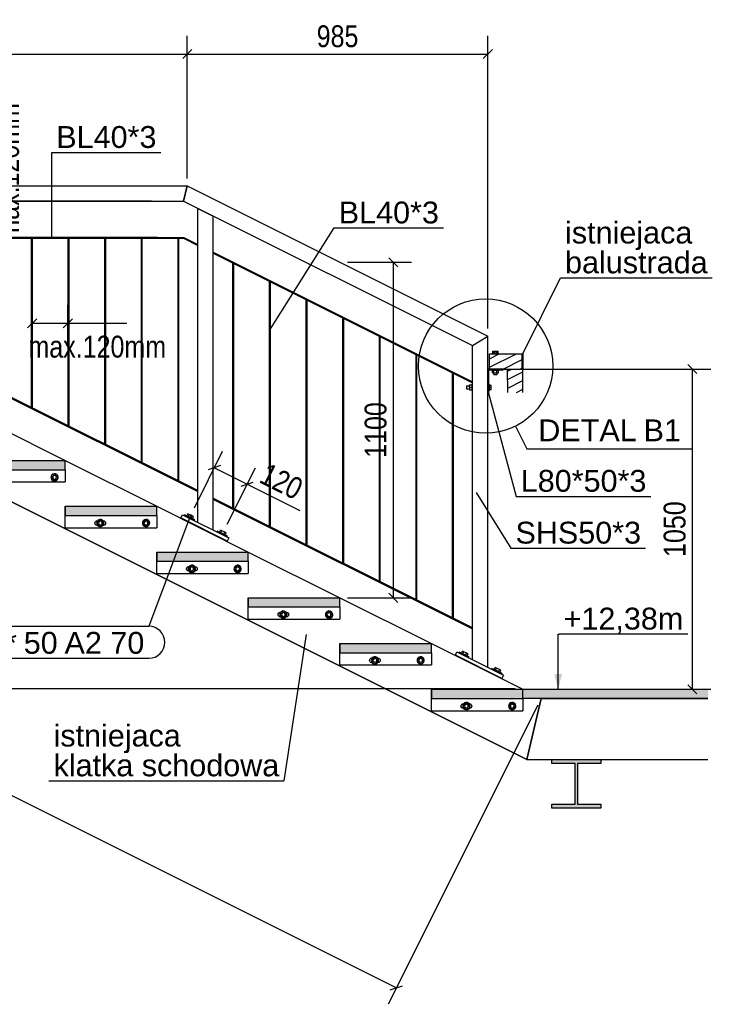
# Model space of a CAD drawing. Header units: millimetres. Extents: x 30 to 140409, y 21 to 10629.
# Tile 10 of 37: x 58888 to 61161, y 21 to 3249. Entities that reach past the tile are written whole.
import ezdxf

# ---------------------------------------------------------------- set-up
doc = ezdxf.new("R2010")
doc.units = ezdxf.units.MM
doc.styles.add('Arial', font='ARIAL.TTF', dxfattribs={"height": 0.2})
doc.styles.add('Arial Narrow', font='ARIALN.TTF', dxfattribs={"height": 0.2})

# ---------------------------------------------------------------- blocks, each defined once
blk = doc.blocks.new('Part-9333 - 9215')
at = {"color": 7}
for p, q in [((60550.3, 823.9), (60597.5, 1023.9)), ((60597.5, 1023.9), (61144.1, 1023.9)), ((60550.3, 823.9), (60632.6, 823.9)), ((60550.3, 823.9), (60632.6, 823.9)), ((60792.6, 823.9), (61144.1, 823.9)), ((60792.6, 823.9), (61144.1, 823.9))]:
    blk.add_line(p, q, dxfattribs=at)
blk = doc.blocks.new('Bolt-9357 - 9215')
at = {"color": 7}
for p, q in [((59002.5, 1759.9), (58993, 1754.4)), ((58993, 1754.4), (58993, 1743.5)), ((58993, 1743.5), (59002.5, 1738)), ((59012, 1754.4), (59002.5, 1759.9)), ((59002.5, 1738), (59012, 1743.5)), ((59012, 1743.5), (59012, 1754.4))]:
    blk.add_line(p, q, dxfattribs=at)
for radius, start, end in [(12, 120, 300), (12, 300, 120), (6, 120, 300), (6, 300, 120)]:
    blk.add_arc((59002.5, 1748.9), radius, start, end, dxfattribs=at)
blk = doc.blocks.new('Part-9229 - 9215')
blk.add_hatch(color=6).paths.add_polyline_path([(60632.6, 824), (60632.6, 811), (60708.6, 811), (60708.6, 677), (60632.6, 677), (60632.6, 664), (60792.6, 664), (60792.6, 677), (60716.6, 677), (60716.6, 811), (60792.6, 811), (60792.6, 824)])
at = {"color": 7}
for p, q in [((60632.6, 811), (60632.6, 824)), ((60632.6, 824), (60792.6, 824)), ((60708.6, 811), (60632.6, 811)), ((60708.6, 677), (60708.6, 811)), ((60792.6, 811), (60716.6, 811)), ((60716.6, 811), (60716.6, 677)), ((60792.6, 824), (60792.6, 811)), ((60632.6, 664), (60632.6, 677)), ((60632.6, 677), (60708.6, 677)), ((60792.6, 664), (60632.6, 664)), ((60716.6, 677), (60792.6, 677)), ((60792.6, 677), (60792.6, 664))]:
    blk.add_line(p, q, dxfattribs=at)
blk = doc.blocks.new('Part-9232 - 9215')
blk.add_hatch(color=6).paths.add_polyline_path([(61144.1, 1024), (61144.1, 1054), (60537.6, 1054), (60537.6, 1024)])
at = {"color": 7}
for p, q in [((60537.6, 1054), (61144.1, 1054)), ((60537.6, 1024), (60537.6, 1054)), ((61144.1, 1024), (60537.6, 1024))]:
    blk.add_line(p, q, dxfattribs=at)
blk = doc.blocks.new('Part-9332 - 9215')
at = {"color": 7}
for p, q in [((57269.2, 2554), (57297.5, 2673.9)), ((57297.5, 2673.9), (57537.4, 2554)), ((57537.5, 2553.9), (57837.4, 2404)), ((57262.1, 2523.9), (57262.1, 2524)), ((57250.3, 2473.9), (57252.7, 2483.9)), ((60550.3, 823.9), (57250.3, 2473.9)), ((57250.3, 2473.9), (60550.3, 823.9)), ((57837.5, 2403.9), (58137.4, 2254)), ((58137.5, 2253.9), (58437.4, 2104)), ((58437.5, 2103.9), (58737.4, 1954)), ((58737.5, 1953.9), (59037.4, 1804)), ((59037.5, 1803.9), (59337.4, 1654)), ((59337.5, 1653.9), (59637.4, 1504)), ((59637.5, 1503.9), (59937.4, 1354)), ((59937.5, 1353.9), (60237.4, 1204)), ((60237.5, 1203.9), (60537.4, 1054)), ((60537.5, 1053.9), (60537.6, 1053.9)), ((60597.5, 1023.9), (60550.3, 823.9)), ((60597.3, 1024), (60597.5, 1023.9))]:
    blk.add_line(p, q, dxfattribs=at)
blk = doc.blocks.new('Part-9335 - 9215')
blk.add_hatch(color=6).paths.add_polyline_path([(60237.5, 1054), (60237.5, 1024), (60537.5, 1024), (60537.5, 1054)])
at = {"color": 7}
for p, q in [((60237.5, 1053.9), (60237.5, 1054)), ((60237.5, 1054), (60237.5, 1024)), ((60237.5, 1054), (60537.5, 1054)), ((60237.5, 1023.9), (60237.5, 1053.9)), ((60237.5, 1053.9), (60237.5, 1053.9)), ((60537.5, 1024), (60537.5, 1054)), ((60237.5, 1023.9), (60237.5, 1024)), ((60237.5, 1024), (60537.5, 1024)), ((60537.5, 1023.9), (60537.5, 1024)), ((60537.5, 1023.9), (60537.5, 1024))]:
    blk.add_line(p, q, dxfattribs=at)
blk = doc.blocks.new('Part-9336 - 9215')
at = {"color": 7}
for p, q in [((60237.5, 983.9), (60237.5, 1023.9)), ((60237.5, 1023.9), (60237.5, 1023.9)), ((60237.5, 1023.9), (60537.5, 1023.9)), ((60537.5, 1023.9), (60537.5, 983.9)), ((60537.5, 1023.9), (60537.5, 1023.9)), ((60237.5, 983.9), (60237.5, 983.9)), ((60237.5, 983.9), (60537.5, 983.9)), ((60537.5, 983.9), (60537.5, 983.9))]:
    blk.add_line(p, q, dxfattribs=at)
blk = doc.blocks.new('Bolt-9337 - 9215')
at = {"color": 7}
for p, q in [((60502.5, 1009.9), (60493, 1004.4)), ((60493, 1004.4), (60493, 993.5)), ((60512, 1004.4), (60502.5, 1009.9)), ((60512, 993.5), (60512, 1004.4)), ((60493, 993.5), (60502.5, 988)), ((60502.5, 988), (60512, 993.5))]:
    blk.add_line(p, q, dxfattribs=at)
for radius, start, end in [(12, 120, 300), (12, 300, 120), (6, 120, 300), (6, 300, 120)]:
    blk.add_arc((60502.5, 998.9), radius, start, end, dxfattribs=at)
blk = doc.blocks.new('Bolt-9338 - 9215')
at = {"color": 7}
for p, q in [((60335, 998.9), (60335.6, 1001.8)), ((60335.6, 1001.8), (60337.2, 1004.2)), ((60337.2, 1004.2), (60339.6, 1005.9)), ((60339.6, 1005.9), (60342.5, 1006.4)), ((60342.5, 1006.4), (60343.6, 1006.4)), ((60352.5, 1009.9), (60343, 1004.4)), ((60343, 1004.4), (60343, 993.5)), ((60362, 1004.4), (60352.5, 1009.9)), ((60361.4, 1006.4), (60362.5, 1006.4)), ((60362, 993.5), (60362, 1004.4)), ((60362.5, 1006.4), (60365.4, 1005.9)), ((60365.4, 1005.9), (60367.8, 1004.2)), ((60367.8, 1004.2), (60369.4, 1001.8)), ((60369.4, 1001.8), (60370, 998.9)), ((60335.6, 996.1), (60335, 998.9)), ((60337.2, 993.6), (60335.6, 996.1)), ((60339.6, 992), (60337.2, 993.6)), ((60342.5, 991.4), (60339.6, 992)), ((60343.6, 991.4), (60342.5, 991.4)), ((60343, 993.5), (60352.5, 988)), ((60352.5, 988), (60362, 993.5)), ((60362.5, 991.4), (60361.4, 991.4)), ((60365.4, 992), (60362.5, 991.4)), ((60367.8, 993.6), (60365.4, 992)), ((60369.4, 996.1), (60367.8, 993.6)), ((60370, 998.9), (60369.4, 996.1))]:
    blk.add_line(p, q, dxfattribs=at)
for radius, start, end in [(12, 120, 300), (12, 300, 120), (6, 120, 300), (6, 300, 120)]:
    blk.add_arc((60352.5, 998.9), radius, start, end, dxfattribs=at)
blk = doc.blocks.new('Part-9339 - 9215')
blk.add_hatch(color=6).paths.add_polyline_path([(59937.5, 1204), (59937.5, 1174), (60237.5, 1174), (60237.5, 1204)])
at = {"color": 7}
for p, q in [((59937.5, 1203.9), (59937.5, 1204)), ((59937.5, 1204), (59937.5, 1174)), ((59937.5, 1204), (60237.5, 1204)), ((59937.5, 1173.9), (59937.5, 1203.9)), ((59937.5, 1203.9), (59937.5, 1203.9)), ((60237.5, 1174), (60237.5, 1204)), ((59937.5, 1173.9), (59937.5, 1174)), ((59937.5, 1174), (60237.5, 1174)), ((60237.5, 1173.9), (60237.5, 1174)), ((60237.5, 1173.9), (60237.5, 1174))]:
    blk.add_line(p, q, dxfattribs=at)
blk = doc.blocks.new('Part-9340 - 9215')
at = {"color": 7}
for p, q in [((59937.5, 1133.9), (59937.5, 1173.9)), ((59937.5, 1173.9), (59937.5, 1173.9)), ((59937.5, 1173.9), (60237.5, 1173.9)), ((60237.5, 1173.9), (60237.5, 1133.9)), ((60237.5, 1173.9), (60237.5, 1173.9)), ((59937.5, 1133.9), (59937.5, 1133.9)), ((59937.5, 1133.9), (60237.5, 1133.9)), ((60237.5, 1133.9), (60237.5, 1133.9))]:
    blk.add_line(p, q, dxfattribs=at)
blk = doc.blocks.new('Bolt-9341 - 9215')
at = {"color": 7}
for p, q in [((60202.5, 1159.9), (60193, 1154.4)), ((60193, 1154.4), (60193, 1143.5)), ((60193, 1143.5), (60202.5, 1138)), ((60212, 1154.4), (60202.5, 1159.9)), ((60202.5, 1138), (60212, 1143.5)), ((60212, 1143.5), (60212, 1154.4))]:
    blk.add_line(p, q, dxfattribs=at)
for radius, start, end in [(12, 120, 300), (12, 300, 120), (6, 120, 300), (6, 300, 120)]:
    blk.add_arc((60202.5, 1148.9), radius, start, end, dxfattribs=at)
blk = doc.blocks.new('Bolt-9342 - 9215')
at = {"color": 7}
for p, q in [((60035, 1148.9), (60035.6, 1151.8)), ((60035.6, 1146.1), (60035, 1148.9)), ((60035.6, 1151.8), (60037.2, 1154.2)), ((60037.2, 1143.6), (60035.6, 1146.1)), ((60037.2, 1154.2), (60039.6, 1155.9)), ((60039.6, 1142), (60037.2, 1143.6)), ((60039.6, 1155.9), (60042.5, 1156.4)), ((60042.5, 1141.4), (60039.6, 1142)), ((60042.5, 1156.4), (60043.6, 1156.4)), ((60043.6, 1141.4), (60042.5, 1141.4)), ((60052.5, 1159.9), (60043, 1154.4)), ((60043, 1154.4), (60043, 1143.5)), ((60043, 1143.5), (60052.5, 1138)), ((60062, 1154.4), (60052.5, 1159.9)), ((60052.5, 1138), (60062, 1143.5)), ((60061.4, 1156.4), (60062.5, 1156.4)), ((60062.5, 1141.4), (60061.4, 1141.4)), ((60062, 1143.5), (60062, 1154.4)), ((60062.5, 1156.4), (60065.4, 1155.9)), ((60065.4, 1142), (60062.5, 1141.4)), ((60065.4, 1155.9), (60067.8, 1154.2)), ((60067.8, 1143.6), (60065.4, 1142)), ((60067.8, 1154.2), (60069.4, 1151.8)), ((60069.4, 1146.1), (60067.8, 1143.6)), ((60069.4, 1151.8), (60070, 1148.9)), ((60070, 1148.9), (60069.4, 1146.1))]:
    blk.add_line(p, q, dxfattribs=at)
for radius, start, end in [(12, 120, 300), (12, 300, 120), (6, 120, 300), (6, 300, 120)]:
    blk.add_arc((60052.5, 1148.9), radius, start, end, dxfattribs=at)
blk = doc.blocks.new('Part-9343 - 9215')
blk.add_hatch(color=6).paths.add_polyline_path([(59637.5, 1354), (59637.5, 1324), (59937.5, 1324), (59937.5, 1354)])
at = {"color": 7}
for p, q in [((59637.5, 1353.9), (59637.5, 1354)), ((59637.5, 1354), (59637.5, 1324)), ((59637.5, 1354), (59937.5, 1354)), ((59637.5, 1323.9), (59637.5, 1353.9)), ((59637.5, 1353.9), (59637.5, 1353.9)), ((59637.5, 1323.9), (59637.5, 1324)), ((59637.5, 1324), (59937.5, 1324)), ((59937.5, 1324), (59937.5, 1354)), ((59937.5, 1323.9), (59937.5, 1324)), ((59937.5, 1323.9), (59937.5, 1324))]:
    blk.add_line(p, q, dxfattribs=at)
blk = doc.blocks.new('Part-9344 - 9215')
at = {"color": 7}
for p, q in [((59637.5, 1283.9), (59637.5, 1323.9)), ((59637.5, 1323.9), (59637.5, 1323.9)), ((59637.5, 1323.9), (59937.5, 1323.9)), ((59937.5, 1323.9), (59937.5, 1283.9)), ((59937.5, 1323.9), (59937.5, 1323.9)), ((59637.5, 1283.9), (59637.5, 1283.9)), ((59637.5, 1283.9), (59937.5, 1283.9)), ((59937.5, 1283.9), (59937.5, 1283.9))]:
    blk.add_line(p, q, dxfattribs=at)
blk = doc.blocks.new('Bolt-9345 - 9215')
at = {"color": 7}
for p, q in [((59902.5, 1309.9), (59893, 1304.4)), ((59893, 1304.4), (59893, 1293.5)), ((59893, 1293.5), (59902.5, 1288)), ((59912, 1304.4), (59902.5, 1309.9)), ((59902.5, 1288), (59912, 1293.5)), ((59912, 1293.5), (59912, 1304.4))]:
    blk.add_line(p, q, dxfattribs=at)
for radius, start, end in [(12, 120, 300), (12, 300, 120), (6, 120, 300), (6, 300, 120)]:
    blk.add_arc((59902.5, 1298.9), radius, start, end, dxfattribs=at)
blk = doc.blocks.new('Bolt-9346 - 9215')
at = {"color": 7}
for p, q in [((59735, 1298.9), (59735.6, 1301.8)), ((59735.6, 1296.1), (59735, 1298.9)), ((59735.6, 1301.8), (59737.2, 1304.2)), ((59737.2, 1293.6), (59735.6, 1296.1)), ((59737.2, 1304.2), (59739.6, 1305.9)), ((59739.6, 1292), (59737.2, 1293.6)), ((59739.6, 1305.9), (59742.5, 1306.4)), ((59742.5, 1291.4), (59739.6, 1292)), ((59742.5, 1306.4), (59743.6, 1306.4)), ((59743.6, 1291.4), (59742.5, 1291.4)), ((59752.5, 1309.9), (59743, 1304.4)), ((59743, 1304.4), (59743, 1293.5)), ((59743, 1293.5), (59752.5, 1288)), ((59762, 1304.4), (59752.5, 1309.9)), ((59752.5, 1288), (59762, 1293.5)), ((59761.4, 1306.4), (59762.5, 1306.4)), ((59762.5, 1291.4), (59761.4, 1291.4)), ((59762, 1293.5), (59762, 1304.4)), ((59762.5, 1306.4), (59765.4, 1305.9)), ((59765.4, 1292), (59762.5, 1291.4)), ((59765.4, 1305.9), (59767.8, 1304.2)), ((59767.8, 1293.6), (59765.4, 1292)), ((59767.8, 1304.2), (59769.4, 1301.8)), ((59769.4, 1296.1), (59767.8, 1293.6)), ((59769.4, 1301.8), (59770, 1298.9)), ((59770, 1298.9), (59769.4, 1296.1))]:
    blk.add_line(p, q, dxfattribs=at)
for radius, start, end in [(12, 120, 300), (12, 300, 120), (6, 120, 300), (6, 300, 120)]:
    blk.add_arc((59752.5, 1298.9), radius, start, end, dxfattribs=at)
blk = doc.blocks.new('Part-9347 - 9215')
blk.add_hatch(color=6).paths.add_polyline_path([(59337.5, 1504), (59337.5, 1474), (59637.5, 1474), (59637.5, 1504)])
at = {"color": 7}
for p, q in [((59337.5, 1503.9), (59337.5, 1504)), ((59337.5, 1504), (59337.5, 1474)), ((59337.5, 1504), (59637.5, 1504)), ((59337.5, 1473.9), (59337.5, 1503.9)), ((59337.5, 1503.9), (59337.5, 1503.9)), ((59637.5, 1474), (59637.5, 1504)), ((59337.5, 1473.9), (59337.5, 1474)), ((59337.5, 1474), (59637.5, 1474)), ((59637.5, 1473.9), (59637.5, 1474)), ((59637.5, 1473.9), (59637.5, 1474))]:
    blk.add_line(p, q, dxfattribs=at)
blk = doc.blocks.new('Part-9348 - 9215')
at = {"color": 7}
for p, q in [((59337.5, 1433.9), (59337.5, 1473.9)), ((59337.5, 1473.9), (59337.5, 1473.9)), ((59337.5, 1473.9), (59637.5, 1473.9)), ((59637.5, 1473.9), (59637.5, 1433.9)), ((59637.5, 1473.9), (59637.5, 1473.9)), ((59337.5, 1433.9), (59337.5, 1433.9)), ((59337.5, 1433.9), (59637.5, 1433.9)), ((59637.5, 1433.9), (59637.5, 1433.9))]:
    blk.add_line(p, q, dxfattribs=at)
blk = doc.blocks.new('Bolt-9349 - 9215')
at = {"color": 7}
for p, q in [((59602.5, 1459.9), (59593, 1454.4)), ((59593, 1454.4), (59593, 1443.5)), ((59612, 1454.4), (59602.5, 1459.9)), ((59612, 1443.5), (59612, 1454.4)), ((59593, 1443.5), (59602.5, 1438)), ((59602.5, 1438), (59612, 1443.5))]:
    blk.add_line(p, q, dxfattribs=at)
for radius, start, end in [(12, 120, 300), (12, 300, 120), (6, 120, 300), (6, 300, 120)]:
    blk.add_arc((59602.5, 1448.9), radius, start, end, dxfattribs=at)
blk = doc.blocks.new('Bolt-9350 - 9215')
at = {"color": 7}
for p, q in [((59435.6, 1451.8), (59437.2, 1454.2)), ((59437.2, 1454.2), (59439.6, 1455.9)), ((59439.6, 1455.9), (59442.5, 1456.4)), ((59442.5, 1456.4), (59443.6, 1456.4)), ((59452.5, 1459.9), (59443, 1454.4)), ((59443, 1454.4), (59443, 1443.5)), ((59462, 1454.4), (59452.5, 1459.9)), ((59461.4, 1456.4), (59462.5, 1456.4)), ((59462, 1443.5), (59462, 1454.4)), ((59462.5, 1456.4), (59465.4, 1455.9)), ((59465.4, 1455.9), (59467.8, 1454.2)), ((59467.8, 1454.2), (59469.4, 1451.8)), ((59435, 1448.9), (59435.6, 1451.8)), ((59435.6, 1446.1), (59435, 1448.9)), ((59437.2, 1443.6), (59435.6, 1446.1)), ((59439.6, 1442), (59437.2, 1443.6)), ((59442.5, 1441.4), (59439.6, 1442)), ((59443.6, 1441.4), (59442.5, 1441.4)), ((59443, 1443.5), (59452.5, 1438)), ((59452.5, 1438), (59462, 1443.5)), ((59462.5, 1441.4), (59461.4, 1441.4)), ((59465.4, 1442), (59462.5, 1441.4)), ((59467.8, 1443.6), (59465.4, 1442)), ((59469.4, 1446.1), (59467.8, 1443.6)), ((59469.4, 1451.8), (59470, 1448.9)), ((59470, 1448.9), (59469.4, 1446.1))]:
    blk.add_line(p, q, dxfattribs=at)
for radius, start, end in [(12, 120, 300), (12, 300, 120), (6, 120, 300), (6, 300, 120)]:
    blk.add_arc((59452.5, 1448.9), radius, start, end, dxfattribs=at)
blk = doc.blocks.new('Part-9351 - 9215')
blk.add_hatch(color=6).paths.add_polyline_path([(59037.5, 1654), (59037.5, 1624), (59337.5, 1624), (59337.5, 1654)])
at = {"color": 7}
for p, q in [((59037.5, 1653.9), (59037.5, 1654)), ((59037.5, 1654), (59037.5, 1624)), ((59037.5, 1654), (59337.5, 1654)), ((59037.5, 1623.9), (59037.5, 1653.9)), ((59037.5, 1653.9), (59037.5, 1653.9)), ((59337.5, 1624), (59337.5, 1654)), ((59037.5, 1623.9), (59037.5, 1624)), ((59037.5, 1624), (59337.5, 1624)), ((59337.5, 1623.9), (59337.5, 1624)), ((59337.5, 1623.9), (59337.5, 1624))]:
    blk.add_line(p, q, dxfattribs=at)
blk = doc.blocks.new('Part-9352 - 9215')
at = {"color": 7}
for p, q in [((59037.5, 1583.9), (59037.5, 1623.9)), ((59037.5, 1623.9), (59037.5, 1623.9)), ((59037.5, 1623.9), (59337.5, 1623.9)), ((59337.5, 1623.9), (59337.5, 1583.9)), ((59337.5, 1623.9), (59337.5, 1623.9)), ((59037.5, 1583.9), (59037.5, 1583.9)), ((59037.5, 1583.9), (59337.5, 1583.9)), ((59337.5, 1583.9), (59337.5, 1583.9))]:
    blk.add_line(p, q, dxfattribs=at)
blk = doc.blocks.new('Bolt-9353 - 9215')
at = {"color": 7}
for p, q in [((59302.5, 1609.9), (59293, 1604.4)), ((59293, 1604.4), (59293, 1593.5)), ((59293, 1593.5), (59302.5, 1588)), ((59312, 1604.4), (59302.5, 1609.9)), ((59302.5, 1588), (59312, 1593.5)), ((59312, 1593.5), (59312, 1604.4))]:
    blk.add_line(p, q, dxfattribs=at)
for radius, start, end in [(12, 120, 300), (12, 300, 120), (6, 120, 300), (6, 300, 120)]:
    blk.add_arc((59302.5, 1598.9), radius, start, end, dxfattribs=at)
blk = doc.blocks.new('Bolt-9354 - 9215')
at = {"color": 7}
for p, q in [((59135, 1598.9), (59135.6, 1601.8)), ((59135.6, 1596.1), (59135, 1598.9)), ((59135.6, 1601.8), (59137.2, 1604.2)), ((59137.2, 1593.6), (59135.6, 1596.1)), ((59137.2, 1604.2), (59139.6, 1605.9)), ((59139.6, 1592), (59137.2, 1593.6)), ((59139.6, 1605.9), (59142.5, 1606.4)), ((59142.5, 1591.4), (59139.6, 1592)), ((59142.5, 1606.4), (59143.6, 1606.4)), ((59143.6, 1591.4), (59142.5, 1591.4)), ((59152.5, 1609.9), (59143, 1604.4)), ((59143, 1604.4), (59143, 1593.5)), ((59143, 1593.5), (59152.5, 1588)), ((59162, 1604.4), (59152.5, 1609.9)), ((59152.5, 1588), (59162, 1593.5)), ((59161.4, 1606.4), (59162.5, 1606.4)), ((59162.5, 1591.4), (59161.4, 1591.4)), ((59162, 1593.5), (59162, 1604.4)), ((59162.5, 1606.4), (59165.4, 1605.9)), ((59165.4, 1592), (59162.5, 1591.4)), ((59165.4, 1605.9), (59167.8, 1604.2)), ((59167.8, 1593.6), (59165.4, 1592)), ((59167.8, 1604.2), (59169.4, 1601.8)), ((59169.4, 1596.1), (59167.8, 1593.6)), ((59169.4, 1601.8), (59170, 1598.9)), ((59170, 1598.9), (59169.4, 1596.1))]:
    blk.add_line(p, q, dxfattribs=at)
for radius, start, end in [(12, 120, 300), (12, 300, 120), (6, 120, 300), (6, 300, 120)]:
    blk.add_arc((59152.5, 1598.9), radius, start, end, dxfattribs=at)
blk = doc.blocks.new('Part-9355 - 9215')
blk.add_hatch(color=6).paths.add_polyline_path([(58737.5, 1804), (58737.5, 1774), (59037.5, 1774), (59037.5, 1804)])
at = {"color": 7}
for p, q in [((58737.5, 1803.9), (58737.5, 1804)), ((58737.5, 1804), (58737.5, 1774)), ((58737.5, 1804), (59037.5, 1804)), ((58737.5, 1773.9), (58737.5, 1803.9)), ((58737.5, 1803.9), (58737.5, 1803.9)), ((59037.5, 1774), (59037.5, 1804)), ((58737.5, 1773.9), (58737.5, 1774)), ((58737.5, 1774), (59037.5, 1774)), ((59037.5, 1773.9), (59037.5, 1774)), ((59037.5, 1773.9), (59037.5, 1774))]:
    blk.add_line(p, q, dxfattribs=at)
blk = doc.blocks.new('Part-9356 - 9215')
at = {"color": 7}
for p, q in [((58737.5, 1733.9), (58737.5, 1773.9)), ((58737.5, 1773.9), (58737.5, 1773.9)), ((58737.5, 1773.9), (59037.5, 1773.9)), ((59037.5, 1773.9), (59037.5, 1733.9)), ((59037.5, 1773.9), (59037.5, 1773.9)), ((58737.5, 1733.9), (58737.5, 1733.9)), ((58737.5, 1733.9), (59037.5, 1733.9)), ((59037.5, 1733.9), (59037.5, 1733.9))]:
    blk.add_line(p, q, dxfattribs=at)
blk = doc.blocks.new('Part-9508 - 9215')
at = {"color": 7}
for p, q in [((60422.6, 2104), (60422.6, 2104)), ((60472.6, 2104), (60422.6, 2104)), ((60422.6, 2024), (60422.6, 2104)), ((60425.6, 2101), (60425.6, 2101)), ((60425.6, 2101), (60472.6, 2101)), ((60425.6, 2024), (60425.6, 2101)), ((60472.6, 2104.1), (60472.6, 2104)), ((60472.6, 2101), (60472.6, 2104)), ((60472.6, 2101.1), (60472.6, 2101)), ((60422.6, 2024), (60422.6, 2024)), ((60422.6, 2024), (60425.6, 2024)), ((60425.6, 2024), (60425.6, 2024))]:
    blk.add_line(p, q, dxfattribs=at)
blk = doc.blocks.new('Part-9379 - 9215')
at = {"color": 7}
for p, q in [((57382.6, 2704), (57382.6, 2654)), ((57382.6, 2704), (59437.5, 2704)), ((59437.5, 2704), (59425.7, 2654)), ((57382.6, 2654), (59425.7, 2654))]:
    blk.add_line(p, q, dxfattribs=at)
blk = doc.blocks.new('Part-9382 - 9215')
at = {"color": 7}
for p, q in [((59472.6, 1600.9), (59472.6, 2630.6)), ((59472.6, 2630.6), (59522.6, 2605.6)), ((59522.6, 1575.9), (59522.6, 2605.6))]:
    blk.add_line(p, q, dxfattribs=at)
blk = doc.blocks.new('Part-9383 - 9215')
at = {"color": 7}
for p, q in [((60372.6, 2180.6), (60422.6, 2211.5)), ((60422.6, 1125.9), (60422.6, 2211.5)), ((60372.6, 1150.9), (60372.6, 2180.6))]:
    blk.add_line(p, q, dxfattribs=at)
blk = doc.blocks.new('Part-9384 - 9215')
at = {"color": 7}
for p, q in [((59425.7, 2654), (59437.5, 2704)), ((59437.5, 2704), (60422.6, 2211.5)), ((59425.7, 2654), (60372.6, 2180.6)), ((60372.6, 2180.6), (60422.6, 2211.5))]:
    blk.add_line(p, q, dxfattribs=at)
blk = doc.blocks.new('Part-9386 - 9215')
at = {"color": 7}
for p, q in [((58623.1, 2130), (58623.1, 2126.6)), ((59472.1, 1705.5), (58623.1, 2130)), ((58623.1, 2126.6), (59472.1, 1702.1)), ((59472.1, 1702.1), (59472.1, 1705.5))]:
    blk.add_line(p, q, dxfattribs=at)
blk = doc.blocks.new('Bolt-9516 - 9215')
at = {"color": 7}
for p, q in [((60352.6, 2049), (60352.6, 2048.4)), ((60352.6, 2049), (60362.6, 2049)), ((60352.6, 2048.4), (60352.6, 2046.5)), ((60352.6, 2046.5), (60352.6, 2044)), ((60352.6, 2044), (60352.6, 2041.5)), ((60352.6, 2041.5), (60352.6, 2039.7)), ((60352.6, 2039.7), (60352.6, 2039)), ((60352.6, 2039), (60362.6, 2039)), ((60362.6, 2044), (60362.6, 2052.5)), ((60362.6, 2052.5), (60370.6, 2052.5)), ((60362.6, 2044), (60362.6, 2035.5)), ((60362.6, 2044), (60370.6, 2044)), ((60362.6, 2035.5), (60370.6, 2035.5)), ((60370.6, 2054), (60370.6, 2052.7)), ((60370.6, 2054), (60372.6, 2054)), ((60370.6, 2052.7), (60370.6, 2049)), ((60370.6, 2049), (60370.6, 2044)), ((60370.6, 2044), (60370.6, 2039)), ((60370.6, 2039), (60370.6, 2035.4)), ((60370.6, 2035.4), (60370.6, 2034)), ((60370.6, 2034), (60372.6, 2034)), ((60425.6, 2054), (60427.6, 2054)), ((60425.6, 2034), (60427.6, 2034)), ((60427.6, 2052.7), (60427.6, 2054)), ((60427.6, 2049), (60427.6, 2052.7)), ((60427.6, 2051.5), (60434, 2051.5)), ((60427.6, 2044), (60427.6, 2049)), ((60427.6, 2039), (60427.6, 2044)), ((60427.6, 2044), (60434, 2044)), ((60427.6, 2035.4), (60427.6, 2039)), ((60427.6, 2036.5), (60434, 2036.5)), ((60427.6, 2034), (60427.6, 2035.4)), ((60434, 2044), (60434, 2051.5)), ((60434, 2036.5), (60434, 2044))]:
    blk.add_line(p, q, dxfattribs=at)
blk = doc.blocks.new('Part-9387 - 9215')
at = {"color": 7}
for p, q in [((59523.1, 1680), (59523.1, 1676.6)), ((60372.1, 1255.5), (59523.1, 1680)), ((59523.1, 1676.6), (60372.1, 1252.1)), ((60372.1, 1252.1), (60372.1, 1255.5))]:
    blk.add_line(p, q, dxfattribs=at)
blk = doc.blocks.new('Part-9510 - 9215')
at = {"color": 96}
for p, q in [((60535.6, 2154), (60535.6, 2154)), ((60535.6, 2104), (60535.6, 2154)), ((60535.6, 2154), (60537.6, 2154)), ((60537.6, 2154), (60537.6, 2154)), ((60537.6, 2104), (60537.6, 2154)), ((60535.6, 2104), (60535.6, 2104)), ((60535.6, 2104), (60537.6, 2104)), ((60537.6, 2104), (60537.6, 2104))]:
    blk.add_line(p, q, dxfattribs=at)
blk = doc.blocks.new('Part-9396 - 9215')
at = {"color": 7}
for p, q in [((58929.1, 2532.5), (58926.1, 2532.5)), ((58926.1, 2532.5), (58926.1, 1978.5)), ((58929.1, 2532.5), (58929.1, 1977)), ((58929.1, 1977), (58926.1, 1978.5))]:
    blk.add_line(p, q, dxfattribs=at)
blk = doc.blocks.new('Part-9397 - 9215')
at = {"color": 7}
for p, q in [((59049.1, 2532.5), (59046.1, 2532.5)), ((59046.1, 2532.5), (59046.1, 1918.5)), ((59049.1, 2532.5), (59049.1, 1917)), ((59049.1, 1917), (59046.1, 1918.5))]:
    blk.add_line(p, q, dxfattribs=at)
blk = doc.blocks.new('Part-9398 - 9215')
at = {"color": 7}
for p, q in [((59169.1, 2532.5), (59166.1, 2532.5)), ((59166.1, 2532.5), (59166.1, 1858.5)), ((59169.1, 2532.5), (59169.1, 1857)), ((59169.1, 1857), (59166.1, 1858.5))]:
    blk.add_line(p, q, dxfattribs=at)
blk = doc.blocks.new('Part-9399 - 9215')
at = {"color": 7}
for p, q in [((59289.1, 2532.5), (59286.1, 2532.5)), ((59286.1, 2532.5), (59286.1, 1798.5)), ((59289.1, 2532.5), (59289.1, 1797)), ((59289.1, 1797), (59286.1, 1798.5))]:
    blk.add_line(p, q, dxfattribs=at)
blk = doc.blocks.new('Part-9400 - 9215')
at = {"color": 7}
for p, q in [((59409.1, 2532.5), (59406.1, 2532.5)), ((59406.1, 2532.5), (59406.1, 1738.5)), ((59409.1, 2532.5), (59409.1, 1737)), ((59409.1, 1737), (59406.1, 1738.5))]:
    blk.add_line(p, q, dxfattribs=at)
blk = doc.blocks.new('Part-9401 - 9215')
at = {"color": 7}
for p, q in [((59589.1, 2450.7), (59586.1, 2452.2)), ((59586.1, 2452.2), (59586.1, 1648.5)), ((59589.1, 2450.7), (59589.1, 1647)), ((59589.1, 1647), (59586.1, 1648.5))]:
    blk.add_line(p, q, dxfattribs=at)
blk = doc.blocks.new('Part-9402 - 9215')
at = {"color": 7}
for p, q in [((59709.1, 2390.7), (59706.1, 2392.2)), ((59706.1, 2392.2), (59706.1, 1588.5)), ((59709.1, 2390.7), (59709.1, 1587)), ((59709.1, 1587), (59706.1, 1588.5))]:
    blk.add_line(p, q, dxfattribs=at)
blk = doc.blocks.new('Part-9403 - 9215')
at = {"color": 7}
for p, q in [((59829.1, 2330.7), (59826.1, 2332.2)), ((59826.1, 2332.2), (59826.1, 1528.5)), ((59829.1, 2330.7), (59829.1, 1527)), ((59829.1, 1527), (59826.1, 1528.5))]:
    blk.add_line(p, q, dxfattribs=at)
blk = doc.blocks.new('Part-9404 - 9215')
at = {"color": 7}
for p, q in [((59949.1, 2270.7), (59946.1, 2272.2)), ((59946.1, 2272.2), (59946.1, 1468.5)), ((59949.1, 2270.7), (59949.1, 1467)), ((59949.1, 1467), (59946.1, 1468.5))]:
    blk.add_line(p, q, dxfattribs=at)
blk = doc.blocks.new('Part-9405 - 9215')
at = {"color": 7}
for p, q in [((60069.1, 2210.7), (60066.1, 2212.2)), ((60066.1, 2212.2), (60066.1, 1408.5)), ((60069.1, 2210.7), (60069.1, 1407)), ((60069.1, 1407), (60066.1, 1408.5))]:
    blk.add_line(p, q, dxfattribs=at)
blk = doc.blocks.new('Part-9406 - 9215')
at = {"color": 7}
for p, q in [((60189.1, 2150.7), (60186.1, 2152.2)), ((60186.1, 2152.2), (60186.1, 1348.5)), ((60189.1, 2150.7), (60189.1, 1347)), ((60189.1, 1347), (60186.1, 1348.5))]:
    blk.add_line(p, q, dxfattribs=at)
blk = doc.blocks.new('Part-9407 - 9215')
at = {"color": 7}
for p, q in [((60309.1, 2090.7), (60306.1, 2092.2)), ((60306.1, 2092.2), (60306.1, 1288.5)), ((60309.1, 2090.7), (60309.1, 1287)), ((60309.1, 1287), (60306.1, 1288.5))]:
    blk.add_line(p, q, dxfattribs=at)
blk = doc.blocks.new('Part-9409 - 9215')
at = {"color": 7}
for p, q in [((58622.6, 2535.5), (59426, 2535.5)), ((58622.6, 2532.5), (59425.3, 2532.5)), ((59426, 2535.5), (59425.3, 2532.5))]:
    blk.add_line(p, q, dxfattribs=at)
blk = doc.blocks.new('Part-9410 - 9215')
at = {"color": 7}
for p, q in [((59426, 2535.5), (59425.3, 2532.5)), ((59425.3, 2532.5), (59472.6, 2508.9)), ((59426, 2535.5), (59472.6, 2512.3))]:
    blk.add_line(p, q, dxfattribs=at)
blk = doc.blocks.new('Part-9411 - 9215')
at = {"color": 7}
for p, q in [((59522.6, 2487.3), (60372.6, 2062.3)), ((59522.6, 2483.9), (60372.6, 2058.9))]:
    blk.add_line(p, q, dxfattribs=at)
blk = doc.blocks.new('Part-9426 - 9215')
at = {"color": 7}
for p, q in [((59416.2, 1615.7), (59421.5, 1626.5)), ((59416.2, 1615.7), (59568.2, 1539.7)), ((59568.2, 1539.7), (59416.2, 1615.7)), ((59421.5, 1626.5), (59573.6, 1550.4)), ((59573.6, 1550.4), (59568.2, 1539.7))]:
    blk.add_line(p, q, dxfattribs=at)
blk = doc.blocks.new('Bolt-9427 - 9215')
at = {"color": 7}
for p, q in [((59427.3, 1623.5), (59428.7, 1626.2)), ((59430.9, 1625.1), (59428.7, 1626.2)), ((59437, 1622.1), (59430.9, 1625.1)), ((59435.9, 1622.6), (59439.3, 1629.3)), ((59445.2, 1618), (59437, 1622.1)), ((59443.9, 1627), (59439.3, 1629.3)), ((59440.6, 1620.3), (59443.9, 1627)), ((59453.2, 1622.3), (59443.9, 1627)), ((59453.5, 1613.8), (59445.2, 1618)), ((59449.9, 1615.6), (59453.2, 1622.3)), ((59457.9, 1620), (59453.2, 1622.3)), ((59454.5, 1613.3), (59457.9, 1620)), ((59432.7, 1606.3), (59433.2, 1607.2)), ((59443.4, 1601), (59443.9, 1601.9)), ((59459.6, 1610.8), (59453.5, 1613.8)), ((59461.8, 1609.7), (59459.6, 1610.8)), ((59460.4, 1607), (59461.8, 1609.7)), ((59534.7, 1569.9), (59536, 1572.6)), ((59538.2, 1571.5), (59536, 1572.6)), ((59544.3, 1568.4), (59538.2, 1571.5)), ((59540, 1552.7), (59540.5, 1553.6)), ((59543.3, 1568.9), (59546.6, 1575.6)), ((59552.6, 1564.3), (59544.3, 1568.4)), ((59551.3, 1573.3), (59546.6, 1575.6)), ((59547.9, 1566.6), (59551.3, 1573.3)), ((59560.6, 1568.7), (59551.3, 1573.3)), ((59560.8, 1560.2), (59552.6, 1564.3)), ((59557.2, 1562), (59560.6, 1568.7)), ((59565.2, 1566.4), (59560.6, 1568.7)), ((59566.9, 1557.1), (59560.8, 1560.2)), ((59561.9, 1559.6), (59565.2, 1566.4)), ((59569.1, 1556), (59566.9, 1557.1)), ((59567.8, 1553.3), (59569.1, 1556)), ((59550.8, 1547.3), (59551.2, 1548.2))]:
    blk.add_line(p, q, dxfattribs=at)
blk = doc.blocks.new('Part-9432 - 9215')
at = {"color": 7}
for p, q in [((60316.2, 1165.7), (60321.5, 1176.5)), ((60316.2, 1165.7), (60468.2, 1089.7)), ((60468.2, 1089.7), (60316.2, 1165.7)), ((60321.5, 1176.5), (60473.6, 1100.4)), ((60473.6, 1100.4), (60468.2, 1089.7))]:
    blk.add_line(p, q, dxfattribs=at)
blk = doc.blocks.new('Bolt-9433 - 9215')
at = {"color": 7}
for p, q in [((60327.3, 1173.5), (60328.7, 1176.2)), ((60330.9, 1175.1), (60328.7, 1176.2)), ((60337, 1172.1), (60330.9, 1175.1)), ((60335.9, 1172.6), (60339.3, 1179.3)), ((60345.2, 1168), (60337, 1172.1)), ((60343.9, 1177), (60339.3, 1179.3)), ((60340.6, 1170.3), (60343.9, 1177)), ((60353.2, 1172.3), (60343.9, 1177)), ((60353.5, 1163.8), (60345.2, 1168)), ((60349.9, 1165.6), (60353.2, 1172.3)), ((60357.9, 1170), (60353.2, 1172.3)), ((60359.6, 1160.8), (60353.5, 1163.8)), ((60354.5, 1163.3), (60357.9, 1170)), ((60332.7, 1156.3), (60333.2, 1157.2)), ((60343.4, 1151), (60343.9, 1151.9)), ((60361.8, 1159.7), (60359.6, 1160.8)), ((60360.4, 1157), (60361.8, 1159.7)), ((60434.7, 1119.9), (60436, 1122.6)), ((60438.2, 1121.5), (60436, 1122.6)), ((60444.3, 1118.4), (60438.2, 1121.5)), ((60440, 1102.7), (60440.5, 1103.6)), ((60443.3, 1118.9), (60446.6, 1125.6)), ((60452.6, 1114.3), (60444.3, 1118.4)), ((60451.3, 1123.3), (60446.6, 1125.6)), ((60447.9, 1116.6), (60451.3, 1123.3)), ((60450.8, 1097.3), (60451.2, 1098.2)), ((60460.6, 1118.7), (60451.3, 1123.3)), ((60460.8, 1110.2), (60452.6, 1114.3)), ((60457.2, 1112), (60460.6, 1118.7)), ((60465.2, 1116.4), (60460.6, 1118.7)), ((60466.9, 1107.1), (60460.8, 1110.2)), ((60461.9, 1109.6), (60465.2, 1116.4)), ((60469.1, 1106), (60466.9, 1107.1)), ((60467.8, 1103.3), (60469.1, 1106))]:
    blk.add_line(p, q, dxfattribs=at)
blk = doc.blocks.new('Part-9507 - 9215')
h = blk.add_hatch()
h.set_pattern_fill('', color=96, scale=25, style=0, pattern_type=0)
h.set_pattern_definition([(26.565, (60472.557, 2104.046), (-28.063, 14.032), [])])
h.paths.add_polyline_path([(60427.6, 2104), (60472.6, 2104), (60537.6, 2104), (60537.6, 2154), (60537.6, 2104), (60535.6, 2104), (60535.6, 2154), (60427.6, 2154)])
at = {"color": 96}
for p, q in [((60427.6, 2104), (60427.6, 2154)), ((60427.6, 2154), (60427.6, 2154)), ((60427.6, 2154), (60537.6, 2154)), ((60537.6, 2154), (60537.6, 2104)), ((60427.6, 2104), (60427.6, 2104)), ((60427.6, 2104), (60537.6, 2104))]:
    blk.add_line(p, q, dxfattribs=at)
blk = doc.blocks.new('Part-9509 - 9215')
h = blk.add_hatch()
h.set_pattern_fill('', color=96, scale=25, style=0, pattern_type=0)
h.set_pattern_definition([(26.565, (60537.558, 2094.2), (-28.063, 14.032), [])])
h.paths.add_polyline_path([(60537.6, 2027.4), (60537.6, 2094.2), (60537.6, 2104), (60487.5, 2104), (60487.6, 2027.5)])
at = {"color": 96}
for p, q in [((60487.6, 2027.5), (60487.5, 2104)), ((60537.6, 2027.4), (60537.5, 2104)), ((60537.6, 2094.2), (60537.6, 2104))]:
    blk.add_line(p, q, dxfattribs=at)
blk = doc.blocks.new('Bolt-9517 - 9215')
at = {"color": 7}
for p, q in [((60457.6, 2156), (60437.6, 2156)), ((60437.6, 2154), (60437.6, 2156)), ((60438.9, 2156), (60438.9, 2162.4)), ((60438.9, 2162.4), (60456.2, 2162.4)), ((60443.2, 2156), (60443.2, 2162.4)), ((60451.9, 2156), (60451.9, 2162.4)), ((60456.2, 2156), (60456.2, 2162.4)), ((60457.6, 2154), (60457.6, 2156)), ((60437.6, 2099), (60437.6, 2101)), ((60457.6, 2099), (60437.6, 2099)), ((60437.7, 2091), (60437.7, 2099)), ((60442.6, 2091), (60442.6, 2099)), ((60452.5, 2091), (60452.5, 2099)), ((60457.4, 2091), (60457.4, 2099)), ((60457.6, 2099), (60457.6, 2101)), ((60437.7, 2091), (60457.4, 2091)), ((60442.6, 2086), (60442.6, 2091)), ((60442.6, 2086), (60443.2, 2086)), ((60443.2, 2086), (60452.6, 2086)), ((60452.6, 2086), (60452.6, 2091))]:
    blk.add_line(p, q, dxfattribs=at)
blk = doc.blocks.new('StraightDimension-10697 - 9215')
at = {"color": 174}
for p, q in [((57286.3, 2651.6), (56796.2, 1671.3)), ((56843.2, 1731.7), (56802.9, 1718.3)), ((56823, 1725), (60123, 75)), ((60586.3, 1001.6), (60096.2, 21.3)), ((60102.9, 68.3), (60143.2, 81.7))]:
    blk.add_line(p, q, dxfattribs=at)
at = {"color": 30, "style": 'Arial Narrow'}
blk.add_text('3690', height=71.58, rotation=-26.5623, dxfattribs=at).set_placement((58401.5, 960.9))
blk = doc.blocks.new('StraightDimension-10534 - 9215')
at = {"color": 174}
for p, q in [((59962.4, 2454), (60172.9, 2454)), ((60127.9, 2439), (60097.9, 2469)), ((60112.9, 1354), (60112.9, 2454)), ((60097.9, 1369), (60127.9, 1339)), ((59962.6, 1354), (60172.9, 1354))]:
    blk.add_line(p, q, dxfattribs=at)
at = {"color": 30, "style": 'Arial Narrow'}
blk.add_text('1100', height=71.58, rotation=90.0002, dxfattribs=at).set_placement((60090.4, 1812.8))
blk = doc.blocks.new('StraightDimension-10766 - 9215')
at = {"color": 174}
for p, q in [((58773.5, 2654), (58773.5, 2847.1)), ((58773.5, 2654), (58773.5, 2847.1)), ((59320, 2654), (58713.5, 2654)), ((58788.5, 2639), (58758.5, 2669)), ((58773.5, 2535.5), (58773.5, 2654)), ((58758.5, 2550.5), (58788.5, 2520.5)), ((59339.8, 2535.5), (58713.5, 2535.5))]:
    blk.add_line(p, q, dxfattribs=at)
at = {"color": 30, "style": 'Arial Narrow'}
blk.add_text('max.120mm', height=71.58, rotation=90.0002, dxfattribs=at).set_placement((58886, 2524.9))
blk = doc.blocks.new('StraightDimension-10576 - 9215')
at = {"color": 174}
for p, q in [((60447.6, 2104), (61152.9, 2104)), ((61107.9, 2089), (61077.9, 2119)), ((61092.9, 1054), (61092.9, 2104)), ((61077.9, 1069), (61107.9, 1039)), ((60562.6, 1054), (61152.9, 1054))]:
    blk.add_line(p, q, dxfattribs=at)
at = {"color": 30, "style": 'Arial Narrow'}
blk.add_text('1050', height=71.58, rotation=90.0002, dxfattribs=at).set_placement((61070.4, 1487.9))
blk = doc.blocks.new('StraightDimension-10638 - 9215')
at = {"color": 174}
for p, q in [((59437.5, 2729), (59437.5, 3196.7)), ((60422.6, 2236.5), (60422.6, 3196.7)), ((59452.5, 3151.7), (59422.5, 3121.7)), ((59437.5, 3136.7), (60422.6, 3136.7)), ((60407.6, 3121.7), (60437.6, 3151.7))]:
    blk.add_line(p, q, dxfattribs=at)
at = {"color": 30, "style": 'Arial Narrow'}
blk.add_text('985', height=71.58, dxfattribs=at).set_placement((59861.6, 3159.2))
blk = doc.blocks.new('StraightDimension-10639 - 9215')
at = {"color": 174}
for p, q in [((57382.6, 2729), (57382.6, 3196.7)), ((59437.5, 2729), (59437.5, 3196.7)), ((57397.6, 3151.7), (57367.6, 3121.7)), ((57382.6, 3136.7), (59437.5, 3136.7)), ((59422.5, 3121.7), (59452.5, 3151.7))]:
    blk.add_line(p, q, dxfattribs=at)
at = {"color": 30, "style": 'Arial Narrow'}
blk.add_text('2055', height=71.58, dxfattribs=at).set_placement((58318.8, 3159.2))
blk = doc.blocks.new('StraightDimension-10733 - 9215')
at = {"color": 174}
for p, q in [((57190.5, 2658.9), (57160.5, 2688.9)), ((57272.3, 2673.9), (57115.5, 2673.9)), ((57175.5, 1055.1), (57175.5, 2673.9)), ((57160.5, 1070.1), (57190.5, 1040.1)), ((60512.5, 1055.1), (57115.5, 1055.1))]:
    blk.add_line(p, q, dxfattribs=at)
at = {"color": 30, "style": 'Arial Narrow'}
blk.add_text('1619', height=71.58, rotation=90.0002, dxfattribs=at).set_placement((57153, 1773.3))
blk = doc.blocks.new('StraightDimension-10835 - 9215')
at = {"color": 174}
for p, q in [((58929.1, 2181.4), (58929.1, 2314)), ((59046.1, 2188.2), (59046.1, 2314)), ((58944.1, 2269), (58914.1, 2239)), ((59031.1, 2239), (59061.1, 2269)), ((58929.1, 2254), (59046.1, 2254)), ((59046.1, 2254), (59239.1, 2254)), ((59046.1, 2254), (59239.1, 2254))]:
    blk.add_line(p, q, dxfattribs=at)
at = {"color": 30, "style": 'Arial Narrow'}
blk.add_text('max.120mm', height=71.58, dxfattribs=at).set_placement((58917, 2141.5))
blk = doc.blocks.new('StraightDimension-28691 - 9215')
at = {"color": 174}
for p, q in [((59460.8, 1649), (59553.4, 1834.3)), ((59546.7, 1787.3), (59506.4, 1773.9)), ((59526.6, 1780.6), (59633.9, 1726.9)), ((59568.1, 1595.4), (59660.7, 1780.6)), ((59613.8, 1720.2), (59654, 1733.6)), ((59633.9, 1726.9), (59806.5, 1640.6)), ((59633.9, 1726.9), (59806.5, 1640.6))]:
    blk.add_line(p, q, dxfattribs=at)
at = {"color": 30, "style": 'Arial Narrow'}
blk.add_text('120', height=71.58, rotation=-26.5623, dxfattribs=at).set_placement((59669.1, 1734.5))
blk = doc.blocks.new('Mark-10453 - 9215')
at = {"color": 136}
for p, q in [((60424.3, 2024.5), (60515.5, 1686.6)), ((60515.5, 1686.6), (60957.1, 1686.6))]:
    blk.add_line(p, q, dxfattribs=at)
at = {"color": 30, "style": 'Arial'}
blk.add_text('L80*50*3', height=71.63, dxfattribs=at).set_placement((60530.5, 1701.6))
blk = doc.blocks.new('Mark-10546 - 9215')
at = {"color": 136}
for p, q in [((59707, 2230.8), (59919, 2566.3)), ((59919, 2566.3), (60277.2, 2566.3))]:
    blk.add_line(p, q, dxfattribs=at)
at = {"color": 30, "style": 'Arial'}
blk.add_text('BL40*3', height=71.63, dxfattribs=at).set_placement((59934, 2581.3))
blk = doc.blocks.new('Text-10492 - 9215')
at = {"color": 136}
for p in [(59827.6, 1233.6), (58984.2, 753.9)]:
    blk.add_line(p, (59753.7, 753.9), dxfattribs=at)
at = {"color": 30, "style": 'Arial'}
for s, height, p in [('istniejaca', 71.63, (58999.2, 866.4)), ('klatka schodowa', 71.631, (58999.2, 768.9))]:
    blk.add_text(s, height=height, dxfattribs=at).set_placement(p)
blk = doc.blocks.new('Mark-9599 - 9215')
at = {"color": 136}
for p, q in [((60384.2, 1699), (60498.1, 1516.7)), ((60498.1, 1516.7), (60939.6, 1516.7))]:
    blk.add_line(p, q, dxfattribs=at)
at = {"color": 30, "style": 'Arial'}
blk.add_text('SHS50*3', height=71.63, dxfattribs=at).set_placement((60513.1, 1531.7))
blk = doc.blocks.new('Mark-9618 - 9215')
at = {"color": 136}
for p, q in [((58993.2, 2535.5), (58993.2, 2813.8)), ((58993.2, 2813.8), (59351.3, 2813.8))]:
    blk.add_line(p, q, dxfattribs=at)
at = {"color": 30, "style": 'Arial'}
blk.add_text('BL40*3', height=71.63, dxfattribs=at).set_placement((59008.2, 2828.8))
blk = doc.blocks.new('Text-10440 - 9215')
at = {"color": 136}
for p, q in [((60537.6, 2154), (60660.7, 2402.9)), ((60660.7, 2402.9), (61157.8, 2402.9))]:
    blk.add_line(p, q, dxfattribs=at)
at = {"color": 30, "style": 'Arial'}
for s, p in [('istniejaca', (60675.7, 2515.4)), ('balustrada', (60675.7, 2417.9))]:
    blk.add_text(s, height=71.63, dxfattribs=at).set_placement(p)
blk = doc.blocks.new('Mark-11241 - 9215')
at = {"color": 136}
for p, q in [((59449.6, 1626.7), (59311.7, 1260.6)), ((58468.5, 1260.6), (59311.7, 1260.6)), ((58468.5, 1155.6), (59311.7, 1155.6))]:
    blk.add_line(p, q, dxfattribs=at)
for centre, start, end in [((58468.5, 1208.1), 90, 270), ((59311.7, 1208.1), 270, 90)]:
    blk.add_arc(centre, 52.5, start, end, dxfattribs=at)
at = {"color": 30, "style": 'Arial'}
for s, height, p in [('2', 71.6, (58483.5, 1170.6)), ('*M', 71.63, (58561.7, 1170.6)), ('12', 71.63, (58706.4, 1170.6)), ('*', 71.6, (58840.1, 1170.6)), ('50', 71.63, (58901.6, 1170.6)), ('A2 70', 71.63, (59035.3, 1170.6))]:
    blk.add_text(s, height=height, dxfattribs=at).set_placement(p)
blk = doc.blocks.new('DetailMark-11778 - 9215')
at = {"color": 5}
for p, q in [((60513.3, 1917), (60550.5, 1842.2)), ((60550.5, 1842.2), (61092.8, 1842.2))]:
    blk.add_line(p, q, dxfattribs=at)
blk.add_circle((60415.2, 2113.8), 220, dxfattribs=at)
at = {"color": 5, "style": 'Arial'}
for s, p in [('DETAL', (60588, 1867.2)), ('B1', (60932.9, 1867.2))]:
    blk.add_text(s, height=71.63, dxfattribs=at).set_placement(p)
blk = doc.blocks.new('Unknown-12425 - 9215')
blk.add_hatch(color=6).paths.add_polyline_path([(60665.6, 1104), (60653.1, 1054), (60640.6, 1104)])
at = {"color": 6}
for p, q in [((60653.1, 1054), (60653.1, 1234.9)), ((60653.1, 1234.9), (60655.9, 1234.9)), ((61077.9, 1234.9), (60655.9, 1234.9))]:
    blk.add_line(p, q, dxfattribs=at)
at = {"color": 6, "style": 'Arial'}
blk.add_text('+12,38m', height=71.63, dxfattribs=at).set_placement((60670.9, 1249.9))

msp = doc.modelspace()

# ---------------------------------------------------------------- block references
for name in ['StraightDimension-10639 - 9215', 'StraightDimension-10638 - 9215', 'StraightDimension-10766 - 9215', 'Mark-9618 - 9215', 'StraightDimension-10733 - 9215', 'Part-9379 - 9215', 'Part-9384 - 9215', 'StraightDimension-10697 - 9215', 'Part-9332 - 9215', 'Mark-10546 - 9215', 'Part-9382 - 9215', 'Text-10440 - 9215', 'Part-9409 - 9215', 'Part-9396 - 9215', 'Part-9397 - 9215', 'Part-9398 - 9215', 'Part-9399 - 9215', 'Part-9400 - 9215', 'Part-9410 - 9215', 'Part-9411 - 9215', 'StraightDimension-10534 - 9215', 'Part-9401 - 9215', 'Part-9402 - 9215', 'Part-9403 - 9215', 'DetailMark-11778 - 9215', 'StraightDimension-10835 - 9215', 'Part-9404 - 9215', 'Part-9405 - 9215', 'Part-9383 - 9215', 'Part-9406 - 9215', 'Part-9507 - 9215', 'Bolt-9517 - 9215', 'Part-9510 - 9215', 'Part-9386 - 9215', 'Part-9508 - 9215', 'StraightDimension-10576 - 9215', 'Part-9509 - 9215', 'Part-9407 - 9215', 'Bolt-9516 - 9215', 'Mark-10453 - 9215', 'StraightDimension-28691 - 9215', 'Part-9355 - 9215', 'Part-9356 - 9215', 'Bolt-9357 - 9215', 'Part-9387 - 9215', 'Mark-9599 - 9215', 'Part-9351 - 9215', 'Mark-11241 - 9215', 'Part-9352 - 9215', 'Part-9426 - 9215', 'Bolt-9427 - 9215', 'Bolt-9354 - 9215', 'Bolt-9353 - 9215', 'Part-9347 - 9215', 'Part-9348 - 9215', 'Bolt-9350 - 9215', 'Bolt-9349 - 9215', 'Part-9343 - 9215', 'Part-9344 - 9215', 'Unknown-12425 - 9215', 'Bolt-9346 - 9215', 'Bolt-9345 - 9215', 'Text-10492 - 9215', 'Part-9339 - 9215', 'Part-9340 - 9215', 'Part-9432 - 9215', 'Bolt-9433 - 9215', 'Bolt-9342 - 9215', 'Bolt-9341 - 9215', 'Part-9335 - 9215', 'Part-9232 - 9215', 'Part-9336 - 9215', 'Bolt-9338 - 9215', 'Bolt-9337 - 9215', 'Part-9333 - 9215', 'Part-9229 - 9215']:
    msp.add_blockref(name, (0, 0))

doc.saveas('drawing.dxf')
